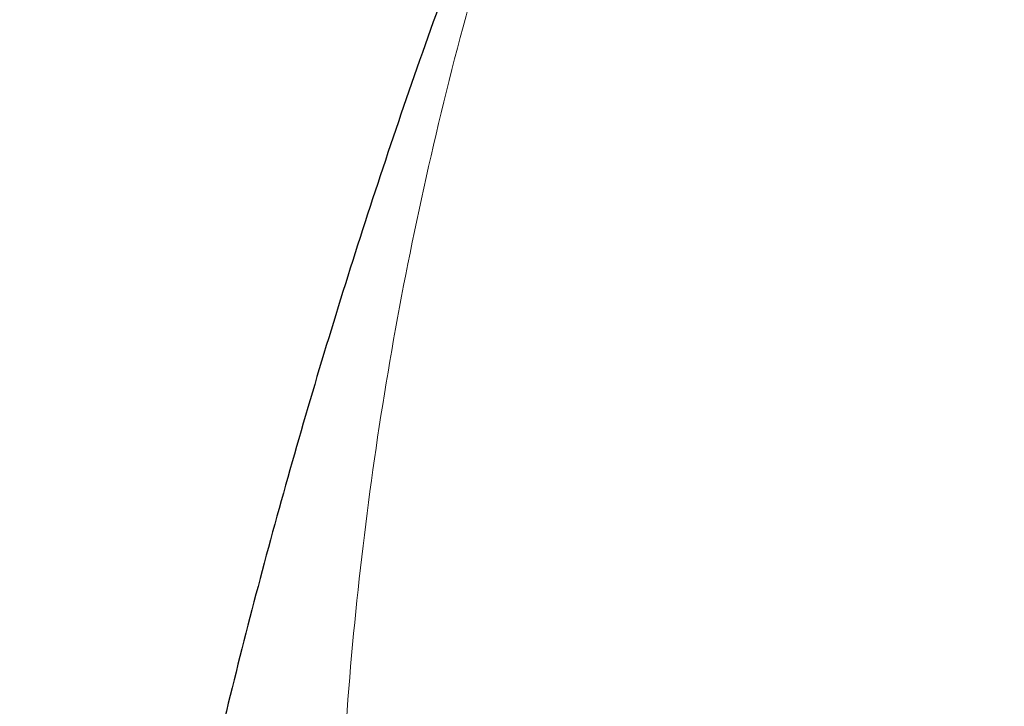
# Model space of a CAD drawing. Header units: millimetres. Extents: x 8 to 587, y 12 to 540.
# Tile 29 of 256: x 520.039 to 521.46, y 112.934 to 113.924. Entities that reach past the tile are written whole.
import ezdxf

# ---------------------------------------------------------------- set-up
doc = ezdxf.new("R2010")
doc.units = ezdxf.units.MM

msp = doc.modelspace()

# ---------------------------------------------------------------- linework, layer by layer
at = {"color": 252, "linetype": 'Continuous', "lineweight": 0}
for points, knots in [([(549.6011, 106.2154), (549.4943, 108.3873), (549.2799, 112.7442), (548.6578, 119.1012), (547.812, 125.3322), (546.7194, 131.4057), (545.3859, 137.3076), (543.8113, 143.0201), (541.9984, 148.5273), (539.9547, 153.8047), (537.686, 158.8398), (535.1994, 163.6218), (532.4984, 168.1478), (529.5913, 172.4081), (526.5054, 176.3702), (523.256, 180.0344), (519.8533, 183.3946), (516.3036, 186.4938), (513.8008, 188.3303), (512.5535, 189.2456)], [0, 0, 0, 0, 0.058412, 0.117173, 0.176238, 0.235558, 0.295083, 0.354765, 0.41455, 0.474388, 0.533914, 0.59339, 0.652763, 0.711985, 0.771004, 0.828726, 0.886162, 0.943267, 1, 1, 1, 1]), ([(521.0513, 114.9141), (521.0508, 114.913), (521.0077, 114.8283), (520.9341, 114.6579), (520.8317, 114.4029), (520.7454, 114.1497), (520.6726, 113.8987), (520.6131, 113.65), (520.5657, 113.4002), (520.5303, 113.1488), (520.507, 112.8959), (520.4961, 112.643), (520.4973, 112.3908), (520.5106, 112.135), (520.5369, 111.8743), (520.5767, 111.609), (520.6296, 111.344), (520.6953, 111.0804), (520.7736, 110.8182), (520.8643, 110.5577), (520.9674, 110.2982), (521.0831, 110.0394), (521.2114, 109.7814), (521.3517, 109.5258), (521.5032, 109.2732), (521.6686, 109.0192), (521.8493, 108.7629), (522.0461, 108.5047), (522.2553, 108.2493), (522.4706, 108.0041), (522.6907, 107.769), (522.9144, 107.5438), (523.148, 107.3217), (523.3913, 107.1028), (523.6441, 106.8873), (523.9065, 106.6754), (524.178, 106.467), (524.4626, 106.2596), (524.7604, 106.0534), (525.0721, 105.8489), (525.3923, 105.6486), (525.6133, 105.5191), (525.7238, 105.4543)], [0, 0, 0, 0, 0.000344, 0.026424, 0.052503, 0.078573, 0.103483, 0.128403, 0.153323, 0.178234, 0.20333, 0.228427, 0.253159, 0.277892, 0.303994, 0.330107, 0.356219, 0.382322, 0.408187, 0.434062, 0.459937, 0.485803, 0.511863, 0.537923, 0.563601, 0.589278, 0.61639, 0.643512, 0.670635, 0.697747, 0.722578, 0.747416, 0.772255, 0.797086, 0.821917, 0.846756, 0.871594, 0.896425, 0.922314, 0.948213, 0.974111, 1, 1, 1, 1])]:
    msp.add_open_spline(points, degree=3, knots=knots, dxfattribs=at)
at = {"color": 7, "linetype": 'Continuous', "lineweight": 30}
msp.add_open_spline([(521.0518, 114.9156), (521.0505, 114.9131), (521.0212, 114.8533), (520.9667, 114.735), (520.8886, 114.5608), (520.8143, 114.3856), (520.7433, 114.2095), (520.6757, 114.0324), (520.6116, 113.8547), (520.5512, 113.6769), (520.4944, 113.4987), (520.441, 113.3199), (520.3911, 113.1405), (520.3448, 112.9607), (520.302, 112.7806), (520.2627, 112.6002), (520.227, 112.4197), (520.195, 112.2398), (520.1665, 112.0596), (520.1414, 111.8791), (520.1198, 111.6978), (520.1018, 111.5166), (520.0872, 111.3354), (520.0762, 111.1542), (520.0688, 110.973), (520.065, 110.8142), (520.065, 110.7156), (520.0649, 110.6774)], degree=3, knots=[0, 0, 0, 0, 0.001877, 0.045117, 0.088298, 0.13143, 0.174522, 0.217701, 0.260562, 0.303191, 0.345767, 0.388276, 0.430707, 0.473049, 0.515289, 0.557417, 0.599421, 0.641205, 0.682662, 0.724469, 0.766181, 0.807811, 0.849374, 0.890883, 0.932355, 0.973802, 1, 1, 1, 1], dxfattribs=at)

doc.saveas('drawing.dxf')
